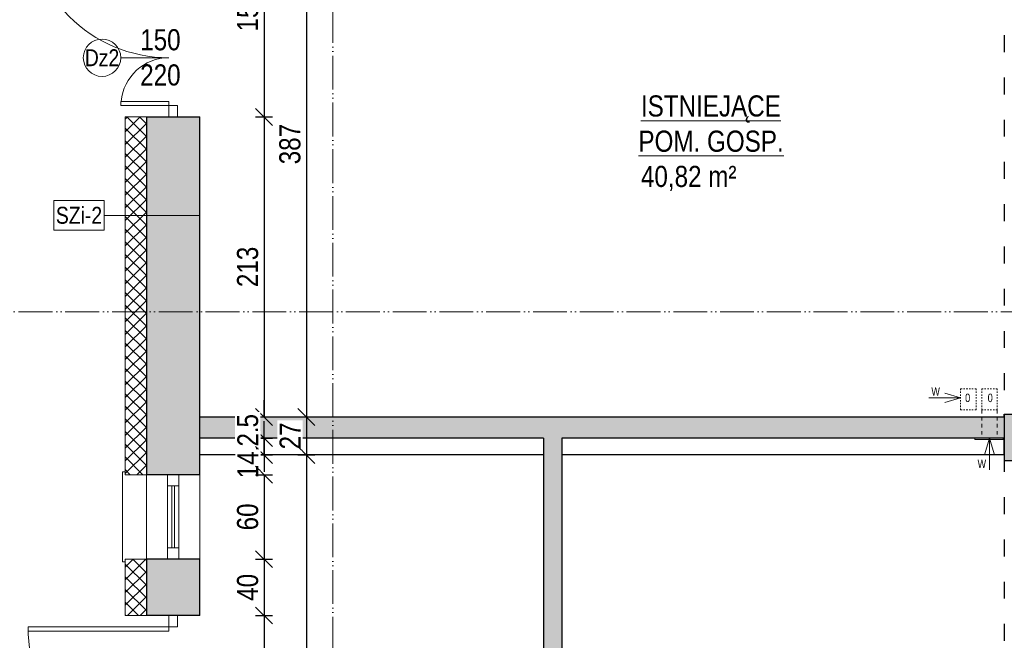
# Model space of a CAD drawing. Header units: millimetres. Extents: x 17147 to 52214, y -18116 to -4632.
# Tile 120 of 186: x 34220 to 34919, y -8207 to -7766. Entities that reach past the tile are written whole.
import ezdxf
from ezdxf import colors
from ezdxf.entities.mleader import LeaderData, LeaderLine
from ezdxf.math import Vec2, Vec3

# ---------------------------------------------------------------- set-up
doc = ezdxf.new("R2010")
doc.units = ezdxf.units.MM
for name, pattern in [('3', [1, 0.5, -0.5]), ('ACAD_ISO03W100', [30, 12, -18]), ('ACAD_ISO05W100', [33, 24, -3, 0, -3, 0, -3])]:
    doc.linetypes.add(name, pattern=pattern)
doc.layers.get('Defpoints').update_dxf_attribs({"color": 6})
for name, color, linetype, lineweight in [('A-ciekie', 161, 'Continuous', 9), ('A-DRZ', 154, 'Continuous', 0), ('A-opis', 130, 'Continuous', 9), ('A-sciana_murowana', 8, 'Continuous', 30), ('A-wymiar', 177, 'Continuous', 0), ('A_DRZWI-OKNA', 4, 'Continuous', 13), ('A_opis_warstw', 220, 'Continuous', 5), ('A_SCIANA_ISTN', 253, 'Continuous', 25)]:
    doc.layers.add(name, color=color, linetype=linetype, lineweight=lineweight)
for name, color, linetype, lineweight, true_color in [('A-izolacja', 7, 'Continuous', 9, 0x4775ff), ('A_CIENKA_WARSTWY', 7, 'Continuous', 15, 0x3a3a92), ('S_KRESKOWANIE_SC_ISTN', 7, 'Continuous', 0, 0x878787)]:
    doc.layers.add(name, color=color, linetype=linetype, lineweight=lineweight, true_color=true_color)
doc.styles.add('BIKWYM', font='BIKROMSW.SHX', dxfattribs={"width": 0.8})
doc.styles.get("Standard").update_dxf_attribs({"font": 'ARIALN.TTF'})
doc.styles.add('wymiary', font='ARIALN.TTF')
doc.dimstyles.new('anka', dxfattribs={"dimtxt": 15, "dimasz": 12, "dimexe": 6, "dimexo": 0.0625, "dimgap": 4, "dimtad": 1, "dimdec": 0, "dimzin": 0, "dimdsep": 46, "dimtxsty": 'wymiary', "dimblk": 'OBLIQUE', "dimcen": 0.09, "dimclrt": 7, "dimadec": 0, "dimazin": 0, "dimtfac": 1, "dimtdec": 0, "dimtix": 1, "dimtofl": 0, "dimtmove": 0, "dimatfit": 3, "dimldrblk": 'OBLIQUE', "dimfxl": 6, "dimfxlon": 1, "dimtfill": 1, "dimtolj": 1, "dimtzin": 0, "dimarcsym": 0})

# ---------------------------------------------------------------- blocks, each defined once
blk = doc.blocks.new('opis_drzwi')
at = {"layer": 'A-ciekie'}
blk.add_line((0, 17.08), (0, -17.08), dxfattribs=at)
blk.add_circle((0, 30.37), 13.29, dxfattribs=at)
blk = doc.blocks.new('_OBLIQUE')
at = {"color": 0, "linetype": 'ByBlock'}
blk.add_line((-0.5, -0.5), (0.5, 0.5), dxfattribs=at)
blk = doc.blocks.new('*D282')
at = {"layer": 'A-wymiar', "color": 0, "lineweight": -2, "transparency": 16777216}
for p, q in [((34387.14, -7685.45), (34399.14, -7685.45)), ((34393.14, -7685.45), (34393.14, -7835.45)), ((34387.14, -7835.45), (34399.14, -7835.45))]:
    blk.add_line(p, q, dxfattribs=at)
at = {"layer": 'Defpoints', "color": 0, "transparency": 16777216}
for p in [(34347.54, -7685.45), (34347.54, -7835.45), (34393.14, -7835.45)]:
    blk.add_point(p, dxfattribs=at)
at = {"layer": 'A-wymiar', "color": 0, "lineweight": -2, "transparency": 16777216, "xscale": 12, "yscale": 12, "zscale": 12}
for p, rotation in [((34393.14, -7685.45), 90), ((34393.14, -7835.45), 270)]:
    blk.add_blockref('_OBLIQUE', p, dxfattribs=dict(at, rotation=rotation))
at = {"layer": 'A-wymiar', "color": 7, "transparency": 16777216, "insert": (34381.48, -7760.45), "char_height": 15, "attachment_point": 5, "rotation": 90, "style": 'wymiary', "bg_fill": 3, "box_fill_scale": 1.1, "bg_fill_color": 256, "bg_fill_true_color": 13158600, "bg_fill_transparency": 0}
blk.add_mtext('\\A1;150', dxfattribs=at)
blk = doc.blocks.new('*D283')
at = {"layer": 'A-wymiar', "color": 0, "lineweight": -2, "transparency": 16777216}
for p, q in [((34387.14, -7835.45), (34399.14, -7835.45)), ((34393.14, -7835.45), (34393.14, -8048.45)), ((34387.14, -8048.45), (34399.14, -8048.45))]:
    blk.add_line(p, q, dxfattribs=at)
at = {"layer": 'Defpoints', "color": 0, "transparency": 16777216}
for p in [(34347.54, -7835.45), (34347.54, -8048.45), (34393.14, -8048.45)]:
    blk.add_point(p, dxfattribs=at)
at = {"layer": 'A-wymiar', "color": 0, "lineweight": -2, "transparency": 16777216, "xscale": 12, "yscale": 12, "zscale": 12}
for p, rotation in [((34393.14, -7835.45), 90), ((34393.14, -8048.45), 270)]:
    blk.add_blockref('_OBLIQUE', p, dxfattribs=dict(at, rotation=rotation))
at = {"layer": 'A-wymiar', "color": 7, "transparency": 16777216, "insert": (34381.48, -7941.95), "char_height": 15, "attachment_point": 5, "rotation": 90, "style": 'wymiary', "bg_fill": 3, "box_fill_scale": 1.1, "bg_fill_color": 256, "bg_fill_true_color": 13158600, "bg_fill_transparency": 0}
blk.add_mtext('\\A1;213', dxfattribs=at)
blk = doc.blocks.new('*D284')
at = {"layer": 'A-wymiar', "color": 0, "lineweight": -2, "transparency": 16777216}
for p, q in [((34393.14, -8048.45), (34393.14, -8036.45)), ((34387.14, -8048.45), (34399.14, -8048.45)), ((34387.14, -8063.45), (34399.14, -8063.45)), ((34393.14, -8063.45), (34393.14, -8075.45))]:
    blk.add_line(p, q, dxfattribs=at)
at = {"layer": 'Defpoints', "color": 0, "transparency": 16777216}
for p in [(34347.54, -8048.45), (34347.54, -8063.45)]:
    blk.add_point(p, dxfattribs=at)
at = {"layer": 'A-wymiar', "color": 0, "lineweight": -2, "transparency": 16777216, "xscale": 12, "yscale": 12, "zscale": 12}
for p, rotation in [((34393.14, -8048.45), 270), ((34393.14, -8063.45), 90)]:
    blk.add_blockref('_OBLIQUE', p, dxfattribs=dict(at, rotation=rotation))
at = {"layer": 'A-wymiar', "color": 7, "transparency": 16777216, "insert": (34381.48, -8055.95), "char_height": 15, "attachment_point": 5, "rotation": 90, "style": 'wymiary', "bg_fill": 3, "box_fill_scale": 1.1, "bg_fill_color": 256, "bg_fill_true_color": 13158600, "bg_fill_transparency": 0}
blk.add_mtext('\\A1;15', dxfattribs=at)
at = {"layer": 'Defpoints', "color": 0, "transparency": 16777216}
blk.add_point((34393.14, -8063.45), dxfattribs=at)
blk = doc.blocks.new('*D285')
at = {"layer": 'A-wymiar', "color": 0, "lineweight": -2, "transparency": 16777216}
for p, q in [((34393.14, -8063.45), (34393.14, -8051.45)), ((34387.14, -8063.45), (34399.14, -8063.45)), ((34387.14, -8075.45), (34399.14, -8075.45)), ((34393.14, -8075.45), (34393.14, -8087.45))]:
    blk.add_line(p, q, dxfattribs=at)
at = {"layer": 'Defpoints', "color": 0, "transparency": 16777216}
for p in [(34347.54, -8063.45), (34347.54, -8075.45)]:
    blk.add_point(p, dxfattribs=at)
at = {"layer": 'A-wymiar', "color": 0, "lineweight": -2, "transparency": 16777216, "xscale": 12, "yscale": 12, "zscale": 12}
for p, rotation in [((34393.14, -8063.45), 270), ((34393.14, -8075.45), 90)]:
    blk.add_blockref('_OBLIQUE', p, dxfattribs=dict(at, rotation=rotation))
at = {"layer": 'A-wymiar', "color": 7, "transparency": 16777216, "insert": (34381.61, -8069.45), "char_height": 15, "attachment_point": 5, "rotation": 90, "style": 'wymiary', "bg_fill": 3, "box_fill_scale": 1.1, "bg_fill_color": 256, "bg_fill_true_color": 13158600, "bg_fill_transparency": 0}
blk.add_mtext('\\A1;12', dxfattribs=at)
at = {"layer": 'Defpoints', "color": 0, "transparency": 16777216}
blk.add_point((34393.14, -8075.45), dxfattribs=at)
blk = doc.blocks.new('*D286')
at = {"layer": 'A-wymiar', "color": 0, "lineweight": -2, "transparency": 16777216}
for p, q in [((34393.14, -8075.45), (34393.14, -8063.45)), ((34387.14, -8075.45), (34399.14, -8075.45)), ((34387.14, -8089.45), (34399.14, -8089.45)), ((34393.14, -8089.45), (34393.14, -8101.45))]:
    blk.add_line(p, q, dxfattribs=at)
at = {"layer": 'Defpoints', "color": 0, "transparency": 16777216}
for p in [(34347.54, -8075.45), (34347.54, -8089.45)]:
    blk.add_point(p, dxfattribs=at)
at = {"layer": 'A-wymiar', "color": 0, "lineweight": -2, "transparency": 16777216, "xscale": 12, "yscale": 12, "zscale": 12}
for p, rotation in [((34393.14, -8075.45), 270), ((34393.14, -8089.45), 90)]:
    blk.add_blockref('_OBLIQUE', p, dxfattribs=dict(at, rotation=rotation))
at = {"layer": 'A-wymiar', "color": 7, "transparency": 16777216, "insert": (34381.61, -8082.45), "char_height": 15, "attachment_point": 5, "rotation": 90, "style": 'wymiary', "bg_fill": 3, "box_fill_scale": 1.1, "bg_fill_color": 256, "bg_fill_true_color": 13158600, "bg_fill_transparency": 0}
blk.add_mtext('\\A1;14', dxfattribs=at)
at = {"layer": 'Defpoints', "color": 0, "transparency": 16777216}
blk.add_point((34393.14, -8089.45), dxfattribs=at)
blk = doc.blocks.new('*D287')
at = {"layer": 'A-wymiar', "color": 0, "lineweight": -2, "transparency": 16777216}
for p, q in [((34387.14, -8089.45), (34399.14, -8089.45)), ((34393.14, -8089.45), (34393.14, -8149.45)), ((34387.14, -8149.45), (34399.14, -8149.45))]:
    blk.add_line(p, q, dxfattribs=at)
at = {"layer": 'Defpoints', "color": 0, "transparency": 16777216}
for p in [(34347.54, -8089.45), (34347.54, -8149.45), (34393.14, -8149.45)]:
    blk.add_point(p, dxfattribs=at)
at = {"layer": 'A-wymiar', "color": 0, "lineweight": -2, "transparency": 16777216, "xscale": 12, "yscale": 12, "zscale": 12}
for p, rotation in [((34393.14, -8089.45), 90), ((34393.14, -8149.45), 270)]:
    blk.add_blockref('_OBLIQUE', p, dxfattribs=dict(at, rotation=rotation))
at = {"layer": 'A-wymiar', "color": 7, "transparency": 16777216, "insert": (34381.48, -8119.45), "char_height": 15, "attachment_point": 5, "rotation": 90, "style": 'wymiary', "bg_fill": 3, "box_fill_scale": 1.1, "bg_fill_color": 256, "bg_fill_true_color": 13158600, "bg_fill_transparency": 0}
blk.add_mtext('\\A1;60', dxfattribs=at)
blk = doc.blocks.new('*D288')
at = {"layer": 'A-wymiar', "color": 0, "lineweight": -2, "transparency": 16777216}
for p, q in [((34387.14, -8149.45), (34399.14, -8149.45)), ((34393.14, -8149.45), (34393.14, -8189.45)), ((34387.14, -8189.45), (34399.14, -8189.45))]:
    blk.add_line(p, q, dxfattribs=at)
at = {"layer": 'Defpoints', "color": 0, "transparency": 16777216}
for p in [(34347.54, -8149.45), (34347.54, -8189.45), (34393.14, -8189.45)]:
    blk.add_point(p, dxfattribs=at)
at = {"layer": 'A-wymiar', "color": 0, "lineweight": -2, "transparency": 16777216, "xscale": 12, "yscale": 12, "zscale": 12}
for p, rotation in [((34393.14, -8149.45), 90), ((34393.14, -8189.45), 270)]:
    blk.add_blockref('_OBLIQUE', p, dxfattribs=dict(at, rotation=rotation))
at = {"layer": 'A-wymiar', "color": 7, "transparency": 16777216, "insert": (34381.48, -8169.45), "char_height": 15, "attachment_point": 5, "rotation": 90, "style": 'wymiary', "bg_fill": 3, "box_fill_scale": 1.1, "bg_fill_color": 256, "bg_fill_true_color": 13158600, "bg_fill_transparency": 0}
blk.add_mtext('\\A1;40', dxfattribs=at)
blk = doc.blocks.new('*D289')
at = {"layer": 'A-wymiar', "color": 0, "lineweight": -2, "transparency": 16777216}
for p, q in [((34387.14, -8189.45), (34399.14, -8189.45)), ((34393.14, -8189.45), (34393.14, -8349.45)), ((34387.14, -8349.45), (34399.14, -8349.45))]:
    blk.add_line(p, q, dxfattribs=at)
at = {"layer": 'Defpoints', "color": 0, "transparency": 16777216}
for p in [(34347.54, -8189.45), (34347.54, -8349.45), (34393.14, -8349.45)]:
    blk.add_point(p, dxfattribs=at)
at = {"layer": 'A-wymiar', "color": 0, "lineweight": -2, "transparency": 16777216, "xscale": 12, "yscale": 12, "zscale": 12}
for p, rotation in [((34393.14, -8189.45), 90), ((34393.14, -8349.45), 270)]:
    blk.add_blockref('_OBLIQUE', p, dxfattribs=dict(at, rotation=rotation))
at = {"layer": 'A-wymiar', "color": 7, "transparency": 16777216, "insert": (34381.48, -8269.45), "char_height": 15, "attachment_point": 5, "rotation": 90, "style": 'wymiary', "bg_fill": 3, "box_fill_scale": 1.1, "bg_fill_color": 256, "bg_fill_true_color": 13158600, "bg_fill_transparency": 0}
blk.add_mtext('\\A1;160', dxfattribs=at)
blk = doc.blocks.new('*D125')
at = {"layer": 'A-wymiar', "color": 0, "lineweight": -2, "transparency": 16777216}
for p, q in [((34417.14, -7661.08), (34429.14, -7661.08)), ((34423.14, -7661.08), (34423.14, -8048.45)), ((34417.14, -8048.45), (34429.14, -8048.45))]:
    blk.add_line(p, q, dxfattribs=at)
at = {"layer": 'Defpoints', "color": 0, "transparency": 16777216}
for p in [(34347.54, -7661.08), (34347.54, -8048.45), (34423.14, -8048.45)]:
    blk.add_point(p, dxfattribs=at)
at = {"layer": 'A-wymiar', "color": 0, "lineweight": -2, "transparency": 16777216, "xscale": 12, "yscale": 12, "zscale": 12}
for p, rotation in [((34423.14, -7661.08), 90), ((34423.14, -8048.45), 270)]:
    blk.add_blockref('_OBLIQUE', p, dxfattribs=dict(at, rotation=rotation))
at = {"layer": 'A-wymiar', "color": 7, "transparency": 16777216, "insert": (34411.48, -7854.76), "char_height": 15, "attachment_point": 5, "rotation": 90, "style": 'wymiary', "bg_fill": 3, "box_fill_scale": 1.1, "bg_fill_color": 256, "bg_fill_true_color": 13158600, "bg_fill_transparency": 0}
blk.add_mtext('\\A1;387', dxfattribs=at)
blk = doc.blocks.new('*D298')
at = {"layer": 'A-wymiar', "color": 0, "lineweight": -2, "transparency": 16777216}
for p, q in [((34417.14, -8048.45), (34429.14, -8048.45)), ((34423.14, -8048.45), (34423.14, -8075.45)), ((34417.14, -8075.45), (34429.14, -8075.45))]:
    blk.add_line(p, q, dxfattribs=at)
at = {"layer": 'Defpoints', "color": 0, "transparency": 16777216}
for p in [(34347.54, -8048.45), (34347.54, -8075.45)]:
    blk.add_point(p, dxfattribs=at)
at = {"layer": 'A-wymiar', "color": 0, "lineweight": -2, "transparency": 16777216, "xscale": 12, "yscale": 12, "zscale": 12}
for p, rotation in [((34423.14, -8048.45), 90), ((34423.14, -8075.45), 270)]:
    blk.add_blockref('_OBLIQUE', p, dxfattribs=dict(at, rotation=rotation))
at = {"layer": 'A-wymiar', "color": 7, "transparency": 16777216, "insert": (34411.61, -8061.95), "char_height": 15, "attachment_point": 5, "rotation": 90, "style": 'wymiary', "bg_fill": 3, "box_fill_scale": 1.1, "bg_fill_color": 256, "bg_fill_true_color": 13158600, "bg_fill_transparency": 0}
blk.add_mtext('\\A1;27', dxfattribs=at)
at = {"layer": 'Defpoints', "color": 0, "transparency": 16777216}
blk.add_point((34423.14, -8075.45), dxfattribs=at)
blk = doc.blocks.new('*D299')
at = {"layer": 'A-wymiar', "color": 0, "lineweight": -2, "transparency": 16777216}
for p, q in [((34417.14, -8075.45), (34429.14, -8075.45)), ((34423.14, -8075.45), (34423.14, -8472.45)), ((34417.14, -8472.45), (34429.14, -8472.45))]:
    blk.add_line(p, q, dxfattribs=at)
at = {"layer": 'Defpoints', "color": 0, "transparency": 16777216}
for p in [(34347.54, -8075.45), (34399.14, -8472.45), (34423.14, -8472.45)]:
    blk.add_point(p, dxfattribs=at)
at = {"layer": 'A-wymiar', "color": 0, "lineweight": -2, "transparency": 16777216, "xscale": 12, "yscale": 12, "zscale": 12}
for p, rotation in [((34423.14, -8075.45), 90), ((34423.14, -8472.45), 270)]:
    blk.add_blockref('_OBLIQUE', p, dxfattribs=dict(at, rotation=rotation))
at = {"layer": 'A-wymiar', "color": 7, "transparency": 16777216, "insert": (34411.48, -8273.95), "char_height": 15, "attachment_point": 5, "rotation": 90, "style": 'wymiary', "bg_fill": 3, "box_fill_scale": 1.1, "bg_fill_color": 256, "bg_fill_true_color": 13158600, "bg_fill_transparency": 0}
blk.add_mtext('\\A1;397', dxfattribs=at)
blk = doc.blocks.new('*D367')
at = {"layer": 'A-wymiar', "color": 0, "lineweight": -2, "transparency": 16777216}
for p, q in [((34023.49, -7685.45), (34011.49, -7685.45)), ((34017.49, -7685.45), (34017.49, -7835.45)), ((34023.49, -7835.45), (34011.49, -7835.45))]:
    blk.add_line(p, q, dxfattribs=at)
at = {"layer": 'Defpoints', "color": 0, "transparency": 16777216}
for p in [(34309.54, -7685.45), (34017.49, -7835.45), (34309.54, -7835.45)]:
    blk.add_point(p, dxfattribs=at)
at = {"layer": 'A-wymiar', "color": 0, "lineweight": -2, "transparency": 16777216, "xscale": 12, "yscale": 12, "zscale": 12}
for p, rotation in [((34017.49, -7685.45), 90), ((34017.49, -7835.45), 270)]:
    blk.add_blockref('_OBLIQUE', p, dxfattribs=dict(at, rotation=rotation))
at = {"layer": 'A-wymiar', "color": 7, "transparency": 16777216, "insert": (34005.83, -7760.45), "char_height": 15, "attachment_point": 5, "rotation": 90, "style": 'wymiary', "bg_fill": 3, "box_fill_scale": 1.1, "bg_fill_color": 256, "bg_fill_true_color": 13158600, "bg_fill_transparency": 0}
blk.add_mtext('\\A1;150', dxfattribs=at)
blk = doc.blocks.new('*D368')
at = {"layer": 'A-wymiar', "color": 0, "lineweight": -2, "transparency": 16777216}
for p, q in [((34023.49, -7835.45), (34011.49, -7835.45)), ((34017.49, -7835.45), (34017.49, -8089.45)), ((34023.49, -8089.45), (34011.49, -8089.45))]:
    blk.add_line(p, q, dxfattribs=at)
at = {"layer": 'Defpoints', "color": 0, "transparency": 16777216}
for p in [(34309.54, -7835.45), (34017.49, -8089.45), (34309.54, -8089.45)]:
    blk.add_point(p, dxfattribs=at)
at = {"layer": 'A-wymiar', "color": 0, "lineweight": -2, "transparency": 16777216, "xscale": 12, "yscale": 12, "zscale": 12}
for p, rotation in [((34017.49, -7835.45), 90), ((34017.49, -8089.45), 270)]:
    blk.add_blockref('_OBLIQUE', p, dxfattribs=dict(at, rotation=rotation))
at = {"layer": 'A-wymiar', "color": 7, "transparency": 16777216, "insert": (34005.83, -7962.45), "char_height": 15, "attachment_point": 5, "rotation": 90, "style": 'wymiary', "bg_fill": 3, "box_fill_scale": 1.1, "bg_fill_color": 256, "bg_fill_true_color": 13158600, "bg_fill_transparency": 0}
blk.add_mtext('\\A1;254', dxfattribs=at)
blk = doc.blocks.new('*D369')
at = {"layer": 'A-wymiar', "color": 0, "lineweight": -2, "transparency": 16777216}
for p, q in [((34023.49, -8089.45), (34011.49, -8089.45)), ((34017.49, -8089.45), (34017.49, -8149.45)), ((34023.49, -8149.45), (34011.49, -8149.45))]:
    blk.add_line(p, q, dxfattribs=at)
at = {"layer": 'Defpoints', "color": 0, "transparency": 16777216}
for p in [(34309.54, -8089.45), (34017.49, -8149.45), (34309.54, -8149.45)]:
    blk.add_point(p, dxfattribs=at)
at = {"layer": 'A-wymiar', "color": 0, "lineweight": -2, "transparency": 16777216, "xscale": 12, "yscale": 12, "zscale": 12}
for p, rotation in [((34017.49, -8089.45), 90), ((34017.49, -8149.45), 270)]:
    blk.add_blockref('_OBLIQUE', p, dxfattribs=dict(at, rotation=rotation))
at = {"layer": 'A-wymiar', "color": 7, "transparency": 16777216, "insert": (34005.83, -8119.45), "char_height": 15, "attachment_point": 5, "rotation": 90, "style": 'wymiary', "bg_fill": 3, "box_fill_scale": 1.1, "bg_fill_color": 256, "bg_fill_true_color": 13158600, "bg_fill_transparency": 0}
blk.add_mtext('\\A1;60', dxfattribs=at)
blk = doc.blocks.new('*D370')
at = {"layer": 'A-wymiar', "color": 0, "lineweight": -2, "transparency": 16777216}
for p, q in [((34023.49, -8149.45), (34011.49, -8149.45)), ((34017.49, -8149.45), (34017.49, -8189.45)), ((34023.49, -8189.45), (34011.49, -8189.45))]:
    blk.add_line(p, q, dxfattribs=at)
at = {"layer": 'Defpoints', "color": 0, "transparency": 16777216}
for p in [(34309.54, -8149.45), (34017.49, -8189.45), (34309.54, -8189.45)]:
    blk.add_point(p, dxfattribs=at)
at = {"layer": 'A-wymiar', "color": 0, "lineweight": -2, "transparency": 16777216, "xscale": 12, "yscale": 12, "zscale": 12}
for p, rotation in [((34017.49, -8149.45), 90), ((34017.49, -8189.45), 270)]:
    blk.add_blockref('_OBLIQUE', p, dxfattribs=dict(at, rotation=rotation))
at = {"layer": 'A-wymiar', "color": 7, "transparency": 16777216, "insert": (34005.83, -8169.45), "char_height": 15, "attachment_point": 5, "rotation": 90, "style": 'wymiary', "bg_fill": 3, "box_fill_scale": 1.1, "bg_fill_color": 256, "bg_fill_true_color": 13158600, "bg_fill_transparency": 0}
blk.add_mtext('\\A1;40', dxfattribs=at)
blk = doc.blocks.new('*D371')
at = {"layer": 'A-wymiar', "color": 0, "lineweight": -2, "transparency": 16777216}
for p, q in [((34023.49, -8189.45), (34011.49, -8189.45)), ((34017.49, -8189.45), (34017.49, -8349.45)), ((34023.49, -8349.45), (34011.49, -8349.45))]:
    blk.add_line(p, q, dxfattribs=at)
at = {"layer": 'Defpoints', "color": 0, "transparency": 16777216}
for p in [(34309.54, -8189.45), (34017.49, -8349.45), (34309.54, -8349.45)]:
    blk.add_point(p, dxfattribs=at)
at = {"layer": 'A-wymiar', "color": 0, "lineweight": -2, "transparency": 16777216, "xscale": 12, "yscale": 12, "zscale": 12}
for p, rotation in [((34017.49, -8189.45), 90), ((34017.49, -8349.45), 270)]:
    blk.add_blockref('_OBLIQUE', p, dxfattribs=dict(at, rotation=rotation))
at = {"layer": 'A-wymiar', "color": 7, "transparency": 16777216, "insert": (34005.83, -8269.45), "char_height": 15, "attachment_point": 5, "rotation": 90, "style": 'wymiary', "bg_fill": 3, "box_fill_scale": 1.1, "bg_fill_color": 256, "bg_fill_true_color": 13158600, "bg_fill_transparency": 0}
blk.add_mtext('\\A1;160', dxfattribs=at)
blk = doc.blocks.new('*D576')
at = {"layer": 'A-wymiar', "color": 0, "lineweight": -2, "transparency": 16777216}
for p, q in [((33993.49, -7606.61), (33981.49, -7606.61)), ((33987.49, -7606.61), (33987.49, -9339.45)), ((33993.49, -9339.45), (33981.49, -9339.45))]:
    blk.add_line(p, q, dxfattribs=at)
at = {"layer": 'Defpoints', "color": 0, "transparency": 16777216}
for p in [(34292.54, -7606.61), (33987.49, -9339.45), (34292.54, -9339.45)]:
    blk.add_point(p, dxfattribs=at)
at = {"layer": 'A-wymiar', "color": 0, "lineweight": -2, "transparency": 16777216, "xscale": 12, "yscale": 12, "zscale": 12}
for p, rotation in [((33987.49, -7606.61), 90), ((33987.49, -9339.45), 270)]:
    blk.add_blockref('_OBLIQUE', p, dxfattribs=dict(at, rotation=rotation))
at = {"layer": 'A-wymiar', "color": 7, "transparency": 16777216, "insert": (33975.83, -8473.03), "char_height": 15, "attachment_point": 5, "rotation": 90, "style": 'wymiary', "bg_fill": 3, "box_fill_scale": 1.1, "bg_fill_color": 256, "bg_fill_true_color": 13158600, "bg_fill_transparency": 0}
blk.add_mtext('\\A1;1733', dxfattribs=at)

msp = doc.modelspace()

# ---------------------------------------------------------------- hatches: boundary and pattern name
at = {"layer": 'A-izolacja', "transparency": 33554687}
h = msp.add_hatch(dxfattribs=at)
h.set_pattern_fill('ANSI37', color=256, scale=2)
h.set_pattern_definition([(45, (-17.632, -4.99), (-4.4901281, 4.4901281), []), (135, (-17.632, -4.99), (-4.4901281, -4.4901281), [])])
h.paths.add_polyline_path([(34309.54, -7835.45), (34294.54, -7835.45), (34294.54, -8089.45), (34309.54, -8089.45)])
h = msp.add_hatch(dxfattribs=at)
h.set_pattern_fill('ANSI37', color=256, scale=2)
h.paths.add_polyline_path([(34309.54, -8149.45), (34294.54, -8149.45), (34294.54, -8189.45), (34309.54, -8189.45)])
at = {"layer": 'S_KRESKOWANIE_SC_ISTN', "transparency": 33554559}
h = msp.add_hatch(color=256, dxfattribs=at)
h.dxf.hatch_style = 1
h.paths.add_polyline_path([(34347.54, -7835.45), (34309.54, -7835.45), (34309.54, -8089.45), (34347.54, -8089.45), (34347.54, -8063.45)])
h = msp.add_hatch(color=256, dxfattribs=at)
h.dxf.hatch_style = 1
h.paths.add_polyline_path([(34918.54, -8048.45), (34347.54, -8048.45), (34347.54, -8063.45), (34918.54, -8063.45)])
h = msp.add_hatch(color=256, dxfattribs=at)
h.dxf.hatch_style = 1
h.paths.add_polyline_path([(34967.54, -8048.45), (34947.54, -8048.45), (34947.54, -8046.45), (34918.54, -8046.45), (34918.54, -8079.45), (34947.54, -8079.45), (34947.54, -8075.45), (34947.54, -8063.45), (34967.54, -8063.45)])
h = msp.add_hatch(color=256, dxfattribs=at)
h.dxf.hatch_style = 1
h.paths.add_polyline_path([(34604.54, -8063.45), (34591.54, -8063.45), (34591.54, -8365.51), (34604.54, -8354.89)])
h = msp.add_hatch(color=256, dxfattribs=at)
h.dxf.hatch_style = 1
h.paths.add_polyline_path([(34347.54, -8149.45), (34309.54, -8149.45), (34309.54, -8189.45), (34347.54, -8189.45)])

# ---------------------------------------------------------------- linework, layer by layer
at = {"layer": 'A-ciekie', "linetype": '3', "lineweight": 9, "ltscale": 5}
for points in [[(34902.54, -8043.45), (34902.54, -8063.45)], [(34913.54, -8043.45), (34913.54, -8063.45)]]:
    msp.add_lwpolyline(points, dxfattribs=at)
at = {"layer": 'A-ciekie', "lineweight": 9}
msp.add_lwpolyline([(34914.73, -8063.45), (34917.73, -8063.45), (34917.73, -8064.45), (34900.73, -8064.45), (34897.73, -8064.45), (34897.73, -8063.45)], dxfattribs=at)
msp.add_lwpolyline([(34917.73, -8063.45), (34917.73, -8064.45), (34897.73, -8064.45), (34897.73, -8063.45)], close=True, dxfattribs=at)
at = {"layer": 'A-DRZ', "extrusion": (0, 0, -1)}
for points in [[(-34325.54, -7827.45), (-34325.54, -7824.45), (-34291.54, -7824.45)], [(-34291.63, -7824.45), (-34291.54, -7824.45)], [(-34291.54, -7827.45), (-34291.54, -7824.45)], [(-34325.54, -8197.45), (-34325.54, -8200.45), (-34225.54, -8200.45)]]:
    msp.add_lwpolyline(points, dxfattribs=at)
at = {"layer": 'A-DRZ'}
for points in [[(34325.54, -7827.45), (34291.54, -7827.45)], [(34325.54, -8197.45), (34225.54, -8197.45)]]:
    msp.add_lwpolyline(points, dxfattribs=at)
for points in [[(34331.54, -7835.45), (34325.54, -7835.45), (34325.54, -7827.45), (34331.54, -7827.45)], [(34331.54, -8189.45), (34325.54, -8189.45), (34325.54, -8197.45), (34331.54, -8197.45)]]:
    msp.add_lwpolyline(points, close=True, dxfattribs=at)
at = {"layer": 'A-DRZ', "color": 1}
for centre, radius, start, end in [((34325.54, -7693.45), 100, 180, 270), ((34325.54, -7827.45), 34, 90, 174.93791), ((34325.54, -8197.45), 100, 180, 270)]:
    msp.add_arc(centre, radius, start, end, dxfattribs=at)
at = {"layer": 'A-opis', "color": 212, "linetype": 'ACAD_ISO05W100', "true_color": 0xe01fda}
for points in [[(34442.02, -5685.25), (34442.02, -6862.45), (34442.02, -6862.45), (34442.02, -9462.19)], [(35665.25, -7769.43), (35006.42, -7769.43), (35006.42, -7973.82), (34100.02, -7973.82)]]:
    msp.add_lwpolyline(points, dxfattribs=at)
at = {"layer": 'A-opis', "linetype": '3', "lineweight": 9, "ltscale": 2}
for points in [[(34887.54, -8028.45), (34898.54, -8028.45), (34898.54, -8043.45), (34887.54, -8043.45)], [(34902.54, -8028.45), (34913.54, -8028.45), (34913.54, -8043.45), (34902.54, -8043.45)]]:
    msp.add_lwpolyline(points, close=True, dxfattribs=at)
at = {"layer": 'A-opis', "lineweight": 9}
for points in [[(34887.54, -8034.95), (34865.04, -8034.95)], [(34887.54, -8034.95), (34876.29, -8031.67)], [(34887.54, -8034.95), (34876.29, -8038.23)], [(34908.04, -8063.45), (34904.76, -8074.7)], [(34908.04, -8063.45), (34908.04, -8085.95)], [(34908.04, -8063.45), (34911.33, -8074.7)]]:
    msp.add_lwpolyline(points, dxfattribs=at)
at = {"layer": 'A-wymiar', "linetype": 'ACAD_ISO05W100', "lineweight": 9}
msp.add_lwpolyline([(35006.42, -7771.32), (35006.42, -7973.82), (34100.02, -7973.82)], dxfattribs=at)
at = {"layer": 'A_DRZWI-OKNA'}
for points in [[(34309.54, -8089.45), (34347.54, -8089.45), (34347.54, -8149.45), (34309.54, -8149.45)], [(34324.54, -8089.45), (34332.54, -8089.45), (34332.54, -8149.45), (34324.54, -8149.45)]]:
    msp.add_lwpolyline(points, close=True, dxfattribs=at)
for points in [[(34332.54, -8097.45), (34324.54, -8097.45)], [(34327.54, -8097.45), (34327.54, -8141.45)], [(34329.54, -8097.45), (34329.54, -8141.45)], [(34332.54, -8141.45), (34324.54, -8141.45)]]:
    msp.add_lwpolyline(points, dxfattribs=at)
at = {"layer": 'A_SCIANA_ISTN', "linetype": 'ACAD_ISO03W100'}
for points in [[(34918.54, -7687.45), (34918.54, -8048.45)], [(34918.54, -8075.45), (34918.54, -8472.45)]]:
    msp.add_lwpolyline(points, dxfattribs=at)
at = {"layer": 'A_SCIANA_ISTN'}
for points in [[(34309.54, -7835.45), (34309.54, -8089.45)], [(34309.54, -7835.45), (34347.54, -7835.45)], [(34347.54, -8063.45), (34347.54, -7835.45)], [(34347.54, -8048.45), (34918.54, -8048.45), (34918.54, -8046.45)], [(34918.54, -8046.45), (34947.54, -8046.45), (34947.54, -8048.45), (34967.54, -8048.45)], [(34918.54, -8046.45), (34918.54, -8079.45), (34947.54, -8079.45), (34947.54, -8075.45)], [(34347.54, -8089.45), (34347.54, -8063.45)], [(34591.54, -8063.45), (34347.54, -8063.45)], [(34591.54, -8063.45), (34591.54, -8472.45)], [(34918.54, -8063.45), (34604.54, -8063.45)], [(34604.54, -8063.45), (34604.54, -8472.45)], [(34591.54, -8075.45), (34347.54, -8075.45)], [(34918.54, -8075.45), (34604.54, -8075.45)], [(34347.54, -8089.45), (34309.54, -8089.45)], [(34309.54, -8149.45), (34309.54, -8189.45)], [(34347.54, -8149.45), (34309.54, -8149.45)], [(34347.54, -8189.45), (34347.54, -8149.45)], [(34347.54, -8189.45), (34309.54, -8189.45)]]:
    msp.add_lwpolyline(points, dxfattribs=at)
msp.add_lwpolyline([(34918.54, -8075.45), (34918.54, -8075.45), (34918.54, -8063.45), (34918.54, -8063.45)], close=True, dxfattribs=at)

# ---------------------------------------------------------------- block references
at = {"layer": 'A-sciana_murowana', "xscale": -1, "rotation": 90}
msp.add_blockref('opis_drzwi', (34308.46, -7793.45), dxfattribs=at)

# ---------------------------------------------------------------- texts
at = {"layer": 'A-opis', "width": 42.7859, "attachment_point": 5, "style": 'wymiary'}
for s, insert, char_height in [('150\\P220', (34319.53, -7793.27), 15), ('Dz2', (34278.09, -7793.45), 12)]:
    msp.add_mtext(s, dxfattribs=dict(at, insert=insert, char_height=char_height))
at = {"layer": 'A-opis', "color": 156, "true_color": 0x0f468a, "insert": (34576.1, -7820.18), "char_height": 15, "attachment_point": 1, "style": 'wymiary'}
msp.add_mtext_dynamic_manual_height_columns('\\pi84.53;{\\LISTNIEJĄCE\\P\\pi82.719;POM. GOSP.\\P\\pi99.228;}40,82 m²', width=265.7918, gutter_width=12.5, heights=[0], dxfattribs=at)
at = {"layer": 'A-opis', "lineweight": 9, "char_height": 6, "attachment_point": 5, "style": 'BIKWYM'}
for s, width, insert in [('W', 10.1211, (34869.8, -8030.41)), ('0', 12.7111, (34892.54, -8034.95)), ('0', 12.7111, (34908.54, -8034.95)), ('W', 10.1211, (34902.6, -8081.73))]:
    msp.add_mtext_dynamic_manual_height_columns(s, width=width, gutter_width=12.5, heights=[0], dxfattribs=dict(at, insert=insert))

# ---------------------------------------------------------------- leaders
at = {"layer": 'A-opis', "lineweight": 9}
ml = msp.add_multileader_mtext('Standard', dxfattribs=at)
ml.set_content('obudowa słupa: płyty na stależau aluminiowym\\P mocowanym do słupa \\Pz wypełnieniem w wełny mineralnej\\Pgr. min. 5cm', color=256)
ml.set_leader_properties()
ml.build(insert=Vec2(0, 0))
ml.multileader.update_dxf_attribs({"dogleg_length": 13.13, "arrow_head_size": 8})
ctx = ml.context
ctx.base_point, ctx.char_height, ctx.arrow_head_size, ctx.plane_origin = Vec3(34582.55, -7522.24), 13, 8, Vec3(34562.17, -7581.73)
notes = []
notes.append((ctx, [(0, (1, 1, 0), (34562.17, -7522.24), (1, 0), 20.38, [(0, [(34562.17, -7581.73)], 0, [])])]))
ctx.mtext.insert, ctx.mtext.flow_direction = Vec3(34584.55, -7513.83), 5
for ctx, leaders in notes:
    for number, flags, end, landing, length, lines in leaders:
        leader = LeaderData()
        leader.index, (leader.has_last_leader_line, leader.has_dogleg_vector, leader.attachment_direction) = number, flags
        leader.last_leader_point, leader.dogleg_vector, leader.dogleg_length = Vec3(end), Vec3(landing), length
        for number, points, colour, breaks in lines:
            line = LeaderLine()
            line.index, line.vertices, line.color, line.breaks = number, Vec3.list(points), colors.encode_raw_color(colour), breaks
            leader.lines.append(line)
        ctx.leaders.append(leader)

# ---------------------------------------------------------------- next in the draw order: dimensions: what is measured, and where the dimension line sits
at = {"layer": 'A-wymiar'}
for base, p1, p2, picture, middle in [((34017.49, -7835.45), (34309.54, -7685.45), (34309.54, -7835.45), '*D367', (34005.83, -7760.45)), ((34393.14, -7835.45), (34347.54, -7685.45), (34347.54, -7835.45), '*D282', (34381.48, -7760.45))]:
    dim = msp.add_linear_dim(base=base, p1=p1, p2=p2, angle=90, dimstyle='anka', override={"dimtmove": 1}, dxfattribs=at)
    dim.commit()
    dim.dimension.update_dxf_attribs({"geometry": picture, "text_midpoint": middle})

# ---------------------------------------------------------------- next in the draw order: dimensions: what is measured, and where the dimension line sits
for base, p1, p2, picture, middle in [((34017.49, -8089.45), (34309.54, -7835.45), (34309.54, -8089.45), '*D368', (34005.83, -7962.45)), ((34393.14, -8048.45), (34347.54, -7835.45), (34347.54, -8048.45), '*D283', (34381.48, -7941.95))]:
    dim = msp.add_linear_dim(base=base, p1=p1, p2=p2, angle=90, dimstyle='anka', override={"dimtmove": 1}, dxfattribs=at)
    dim.commit()
    dim.dimension.update_dxf_attribs({"geometry": picture, "text_midpoint": middle})

# ---------------------------------------------------------------- next in the draw order: linework, layer by layer
at = {"layer": 'A_opis_warstw'}
msp.add_lwpolyline([(34279.58, -7894.89), (34279.58, -7915.84), (34243.91, -7915.84), (34243.91, -7894.89), (34279.58, -7894.89)], dxfattribs=at)

# ---------------------------------------------------------------- next in the draw order: texts
at = {"layer": 'A_opis_warstw', "insert": (34261.74, -7905.37), "char_height": 12, "attachment_point": 5}
msp.add_mtext_dynamic_manual_height_columns('SZi-2', width=38.4706, gutter_width=12.5, heights=[0], dxfattribs=at)

# ---------------------------------------------------------------- next in the draw order: dimensions: what is measured, and where the dimension line sits
at = {"layer": 'A-wymiar'}
for base, p1, p2, picture, middle in [((34393.14, -8063.45), (34347.54, -8048.45), (34347.54, -8063.45), '*D284', (34381.48, -8055.95)), ((34017.49, -8149.45), (34309.54, -8089.45), (34309.54, -8149.45), '*D369', (34005.83, -8119.45))]:
    dim = msp.add_linear_dim(base=base, p1=p1, p2=p2, angle=90, dimstyle='anka', override={"dimtmove": 1}, dxfattribs=at)
    dim.commit()
    dim.dimension.update_dxf_attribs({"geometry": picture, "text_midpoint": middle})

# ---------------------------------------------------------------- next in the draw order: linework, layer by layer
at = {"layer": 'A-izolacja'}
msp.add_lwpolyline([(34309.54, -7835.45), (34294.54, -7835.45), (34294.54, -8089.45), (34309.54, -8089.45)], dxfattribs=at)

# ---------------------------------------------------------------- next in the draw order: dimensions: what is measured, and where the dimension line sits
at = {"layer": 'A-wymiar'}
for base, p1, p2, picture, middle in [((34393.14, -8075.45), (34347.54, -8063.45), (34347.54, -8075.45), '*D285', (34381.61, -8069.45)), ((34017.49, -8189.45), (34309.54, -8149.45), (34309.54, -8189.45), '*D370', (34005.83, -8169.45))]:
    dim = msp.add_linear_dim(base=base, p1=p1, p2=p2, angle=90, dimstyle='anka', override={"dimtmove": 1}, dxfattribs=at)
    dim.commit()
    dim.dimension.update_dxf_attribs({"geometry": picture, "text_midpoint": middle})

# ---------------------------------------------------------------- next in the draw order: linework, layer by layer
at = {"layer": 'A_CIENKA_WARSTWY'}
msp.add_lwpolyline([(34294.54, -8087.45), (34292.54, -8087.45), (34292.54, -8149.35), (34292.54, -8151.35), (34294.54, -8151.35)], dxfattribs=at)

# ---------------------------------------------------------------- next in the draw order: dimensions: what is measured, and where the dimension line sits
at = {"layer": 'A-wymiar'}
dim = msp.add_linear_dim(base=(34423.14, -8048.45), p1=(34347.54, -7661.08), p2=(34347.54, -8048.45), angle=90, dimstyle='anka', dxfattribs=at)
dim.commit()
dim.dimension.update_dxf_attribs({"geometry": '*D125', "text_midpoint": (34411.48, -7854.76)})
for base, p1, p2, picture, middle in [((34393.14, -8089.45), (34347.54, -8075.45), (34347.54, -8089.45), '*D286', (34381.61, -8082.45)), ((34017.49, -8349.45), (34309.54, -8189.45), (34309.54, -8349.45), '*D371', (34005.83, -8269.45))]:
    dim = msp.add_linear_dim(base=base, p1=p1, p2=p2, angle=90, dimstyle='anka', override={"dimtmove": 1}, dxfattribs=at)
    dim.commit()
    dim.dimension.update_dxf_attribs({"geometry": picture, "text_midpoint": middle})

# ---------------------------------------------------------------- next in the draw order: linework, layer by layer
at = {"layer": 'A-izolacja'}
msp.add_lwpolyline([(34309.54, -8149.45), (34294.54, -8149.45), (34294.54, -8189.45), (34309.54, -8189.45)], dxfattribs=at)
at = {"layer": 'A_opis_warstw'}
msp.add_lwpolyline([(34279.58, -7905.37), (34347.54, -7905.37)], dxfattribs=at)

# ---------------------------------------------------------------- next in the draw order: dimensions: what is measured, and where the dimension line sits
at = {"layer": 'A-wymiar'}
dim = msp.add_linear_dim(base=(34393.14, -8149.45), p1=(34347.54, -8089.45), p2=(34347.54, -8149.45), angle=90, dimstyle='anka', override={"dimtmove": 1}, dxfattribs=at)
dim.commit()
dim.dimension.update_dxf_attribs({"geometry": '*D287', "text_midpoint": (34381.48, -8119.45)})

# ---------------------------------------------------------------- next in the draw order: dimensions: what is measured, and where the dimension line sits
dim = msp.add_linear_dim(base=(33987.49, -9339.45), p1=(34292.54, -7606.61), p2=(34292.54, -9339.45), angle=90, dimstyle='anka', dxfattribs=at)
dim.commit()
dim.dimension.update_dxf_attribs({"geometry": '*D576', "text_midpoint": (33975.83, -8473.03)})
for base, p1, p2, picture, middle in [((34423.14, -8075.45), (34347.54, -8048.45), (34347.54, -8075.45), '*D298', (34411.61, -8061.95)), ((34393.14, -8189.45), (34347.54, -8149.45), (34347.54, -8189.45), '*D288', (34381.48, -8169.45))]:
    dim = msp.add_linear_dim(base=base, p1=p1, p2=p2, angle=90, dimstyle='anka', override={"dimtmove": 1}, dxfattribs=at)
    dim.commit()
    dim.dimension.update_dxf_attribs({"geometry": picture, "text_midpoint": middle})

# ---------------------------------------------------------------- next in the draw order: dimensions: what is measured, and where the dimension line sits
dim = msp.add_linear_dim(base=(34393.14, -8349.45), p1=(34347.54, -8189.45), p2=(34347.54, -8349.45), angle=90, dimstyle='anka', override={"dimtmove": 1}, dxfattribs=at)
dim.commit()
dim.dimension.update_dxf_attribs({"geometry": '*D289', "text_midpoint": (34381.48, -8269.45)})

# ---------------------------------------------------------------- next in the draw order: dimensions: what is measured, and where the dimension line sits
dim = msp.add_linear_dim(base=(34423.14, -8472.45), p1=(34347.54, -8075.45), p2=(34399.14, -8472.45), angle=90, dimstyle='anka', override={"dimtmove": 1}, dxfattribs=at)
dim.commit()
dim.dimension.update_dxf_attribs({"geometry": '*D299', "text_midpoint": (34411.48, -8273.95)})

doc.saveas('drawing.dxf')
